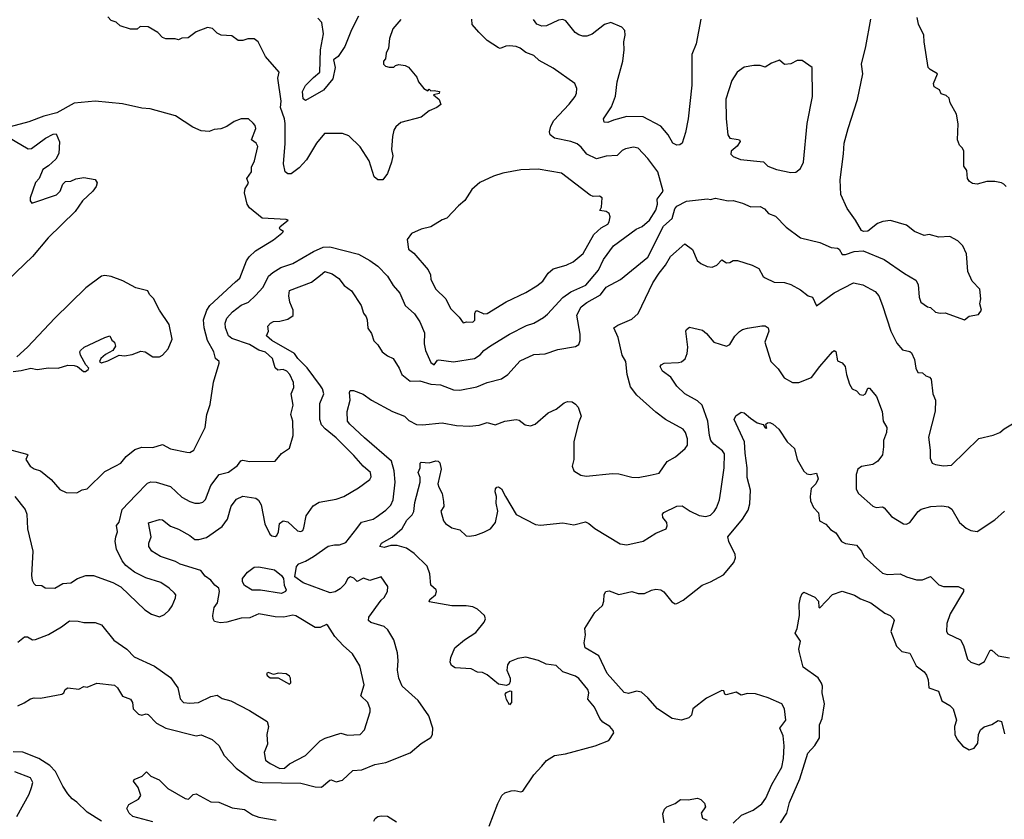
# Model space of a CAD drawing. Extents: x 1771496 to 1971148, y 471553 to 643630.
# Tile 138 of 256: x 1885736 to 1891863, y 539608 to 544582. Entities that reach past the tile are written whole.
import ezdxf

# ---------------------------------------------------------------- set-up
doc = ezdxf.new("R2010")
doc.units = 0

msp = doc.modelspace()

# ---------------------------------------------------------------- linework, layer by layer
at = {"layer": '0CON10XD'}
for points in [[(1885705.3, 541615.3), (1885769.4, 541535), (1885779.4, 541505), (1885784.6, 541414.6), (1885818.5, 541275), (1885808.9, 541125), (1885812.5, 541095), (1885823.6, 541073.6), (1885835, 541064.3), (1885872.5, 541062.5), (1885895, 541048), (1885955, 541046), (1886005, 541074.4), (1886055, 541079.2), (1886095, 541105.7), (1886146.4, 541123.6), (1886195, 541124.3), (1886315, 541080.6), (1886364.5, 541054.5), (1886515, 540910), (1886555, 540884.2), (1886605, 540866.2), (1886637.9, 540882.1), (1886665, 540908.8), (1886685, 540936.2), (1886706.2, 540985), (1886706.7, 541003.3), (1886698.8, 541015), (1886666.2, 541046.2), (1886615, 541081.1), (1886520.2, 541110.2), (1886450.8, 541145), (1886397.2, 541187.2), (1886373.1, 541215), (1886337.4, 541287.4), (1886330.5, 541335), (1886333.3, 541365), (1886344.5, 541395), (1886338.2, 541435), (1886353.8, 541456.2), (1886372.5, 541535), (1886458.1, 541625), (1886530.4, 541699.6), (1886552.5, 541707.5), (1886584.4, 541705.6), (1886675, 541678.6), (1886745, 541611.4), (1886793.7, 541583.7), (1886825, 541574.4), (1886855.5, 541574.5), (1886875, 541581.4), (1886892.7, 541597.3), (1886926.2, 541683.8), (1886977.8, 541752.2), (1887035, 541766.7), (1887091.7, 541808.3), (1887111.7, 541838.3), (1887125, 541842), (1887165, 541833.1), (1887325, 541836.2), (1887365, 541883.3), (1887415, 541917.5), (1887438.6, 541995), (1887436.4, 542085), (1887422.5, 542125), (1887438.2, 542185), (1887425.6, 542255), (1887441.5, 542295), (1887440.4, 542325), (1887416.1, 542375), (1887397.5, 542395), (1887375, 542405.8), (1887342, 542402), (1887326, 542416), (1887308.6, 542475), (1887265, 542514.8), (1887225, 542526.3), (1887165, 542560.8), (1887055, 542599), (1887035, 542614.6), (1887015.9, 542665), (1887015.3, 542695), (1887025.3, 542724.7), (1887059.2, 542765), (1887114.8, 542805.2), (1887158.9, 542825), (1887204.2, 542865.8), (1887251.8, 542918.2), (1887283.6, 542986.4), (1887310.3, 543009.7), (1887359.9, 543040.1), (1887435, 543064.6), (1887565, 543141.1), (1887625, 543167.5), (1887665, 543168.9), (1887845, 543122.5), (1887915, 543084.4), (1887965, 543048.1), (1888025, 542986.7), (1888059.4, 542929.4), (1888100.7, 542880.7), (1888134.7, 542804.7), (1888192, 542752), (1888226.7, 542703.3), (1888255.6, 542635), (1888252.5, 542565), (1888261.9, 542525), (1888295, 542450), (1888315, 542436), (1888335, 542463.3), (1888344.2, 542465.8), (1888435, 542454.4), (1888566.2, 542475), (1888602, 542498), (1888625, 542524.4), (1888665, 542553.5), (1888785, 542625.6), (1888890.5, 542679.5), (1888935, 542694.4), (1888995, 542729.5), (1889020.5, 542749.5), (1889115, 542854), (1889165, 542889.6), (1889259.6, 542930.4), (1889336.9, 543023.1), (1889369.6, 543090.4), (1889430.8, 543175), (1889571.7, 543278.3), (1889608.6, 543295), (1889655, 543334), (1889695, 543396.7), (1889705.5, 543435), (1889702.5, 543465), (1889740.5, 543515), (1889706.9, 543635), (1889645, 543719.2), (1889585, 543782), (1889555, 543788.6), (1889505, 543779.4), (1889485, 543768.6), (1889455, 543736.9), (1889385, 543732.9), (1889325, 543715.6), (1889265, 543745.6), (1889229.6, 543789.6), (1889205, 543809.6), (1889166.4, 543823.6), (1889065, 543844.4), (1889037.1, 543865), (1889033.3, 543885), (1889040.2, 543919.8), (1889060, 543955), (1889155, 544056.9), (1889191.9, 544105), (1889201.4, 544125), (1889202.5, 544155), (1889191.2, 544185), (1889055, 544281.2), (1888969.4, 544329.4), (1888935, 544359.2), (1888885, 544379.2), (1888851.2, 544405), (1888825, 544415.6), (1888785, 544420), (1888762.1, 544417.9), (1888725, 544403.8), (1888715, 544406.7), (1888645, 544452.5), (1888592.5, 544505), (1888551.7, 544551.7), (1888550, 544585)], [(1885725, 540709.2), (1885765, 540743.3), (1885785, 540742), (1885815, 540724), (1885835, 540725.6), (1885915, 540757.7), (1885995, 540804.2), (1886045, 540842), (1886100.5, 540839.5), (1886135, 540832.5), (1886205, 540831.4), (1886245, 540818), (1886321.1, 540721.1), (1886402, 540665), (1886447.8, 540617.8), (1886575, 540560.8), (1886675, 540488.8), (1886720.6, 540425), (1886735, 540357.5), (1886755, 540334), (1886795, 540329.4), (1886847.5, 540335), (1886925, 540370.5), (1886965, 540380.8), (1886995, 540358.8), (1887050, 540345), (1887165, 540284.2), (1887275, 540216), (1887283.1, 540185), (1887274.5, 540135), (1887277.1, 540075), (1887257, 540023), (1887266.3, 539976.3), (1887295.4, 539955.4), (1887354.2, 539924.2), (1887383.5, 539926.5), (1887415, 539952.9), (1887515.4, 540004.6), (1887605.8, 540095), (1887636.7, 540113.3), (1887735, 540143.1), (1887775, 540130), (1887855, 540135.3), (1887881.8, 540165), (1887916.1, 540276.1), (1887916.2, 540295), (1887903.3, 540335), (1887858, 540375), (1887880.4, 540445), (1887852.7, 540562.7), (1887807.4, 540637.4), (1887748.3, 540688.3), (1887696.2, 540745), (1887653, 540813), (1887645, 540820), (1887605, 540800), (1887575, 540800.8), (1887455, 540873.2), (1887435, 540877.3), (1887380, 540865), (1887325, 540866.2), (1887225, 540886.5), (1887168.5, 540861.5), (1887115, 540858.9), (1887025.5, 540834.5), (1886985, 540829.4), (1886949.1, 540839.1), (1886939.2, 540855), (1886938.6, 540875), (1886946.9, 540925), (1886965.8, 540955), (1886978.9, 541025), (1886974.2, 541045), (1886949.2, 541065), (1886925.9, 541095.9), (1886890.3, 541120.3), (1886863.1, 541155), (1886735, 541194.6), (1886705, 541210.8), (1886612.6, 541242.6), (1886557.1, 541275), (1886538.5, 541305), (1886538.5, 541325), (1886553.3, 541365), (1886537, 541453), (1886605, 541472.7), (1886625, 541470.8), (1886675, 541431.1), (1886725, 541411.9), (1886794, 541374), (1886825, 541347.5), (1886851.2, 541348.8), (1886898.7, 541361.3), (1886995, 541428.5), (1887028.5, 541475), (1887051.2, 541555), (1887085, 541598.9), (1887125, 541617.5), (1887205, 541605.8), (1887222.4, 541592.4), (1887238.1, 541565), (1887261.5, 541445), (1887292.4, 541382.4), (1887305, 541370.8), (1887325, 541367.1), (1887336.2, 541373.8), (1887346.2, 541395), (1887352.4, 541447.6), (1887375, 541463.8), (1887405, 541458), (1887465, 541402.9), (1887485, 541397.1), (1887497.5, 541405), (1887505, 541420), (1887518.6, 541495), (1887563, 541557), (1887600.4, 541579.6), (1887705, 541600), (1887754, 541616), (1887845, 541670.6), (1887915, 541721.2), (1887922.7, 541737.3), (1887918.6, 541765), (1887874.3, 541805), (1887815, 541871.8), (1887705, 541980), (1887635.9, 542035.9), (1887615, 542062.5), (1887604.6, 542095.4), (1887604.6, 542195), (1887628.2, 542255), (1887620.9, 542285), (1887608.5, 542305), (1887525, 542415.4), (1887466.2, 542475), (1887445.8, 542505.8), (1887305, 542585.5), (1887271.4, 542615), (1887283.1, 542645), (1887280.8, 542675), (1887296, 542695), (1887315, 542705.6), (1887355, 542707.1), (1887405, 542718.2), (1887438, 542742), (1887438.5, 542775), (1887417.7, 542825), (1887410.9, 542865), (1887415, 542898), (1887550.9, 542949.1), (1887606.8, 542993.2), (1887635, 543015.6), (1887680.3, 543000.3), (1887722.4, 542972.4), (1887755, 542928.9), (1887800, 542895), (1887860, 542805), (1887876.1, 542756.1), (1887892.7, 542732.7), (1887899.2, 542715), (1887902.2, 542662.2), (1887925, 542630), (1887940, 542585), (1887965, 542560), (1887991.4, 542515), (1888025, 542490), (1888060.6, 542475), (1888096.9, 542415), (1888113.4, 542375), (1888165, 542334.3), (1888225, 542334.6), (1888294.8, 542314.8), (1888355, 542309.8), (1888435, 542278.9), (1888475, 542277.5), (1888581.5, 542298.5), (1888645, 542325.4), (1888735, 542346.9), (1888774.2, 542375), (1888850.5, 542459.5), (1888935, 542500), (1889005.6, 542504.4), (1889085, 542531.4), (1889195, 542550), (1889215, 542562), (1889223.8, 542586.2), (1889224.6, 542625), (1889202.2, 542745), (1889230.7, 542795), (1889265, 542822.8), (1889350.3, 542869.7), (1889385, 542918.2), (1889475, 542966.5), (1889644.4, 543105), (1889742.8, 543297.2), (1889796.8, 543345), (1889813.3, 543405), (1889825, 543423.1), (1889885, 543452.9), (1890017, 543467), (1890035, 543464.2), (1890065, 543472), (1890145, 543455.8), (1890175, 543456.9), (1890235, 543440.8), (1890285, 543417.5), (1890345, 543419.4), (1890370.8, 543405), (1890395, 543377.5), (1890440.3, 543360.3), (1890505, 543292), (1890595, 543226), (1890715, 543195.8), (1890785, 543164.2), (1890825, 543160.8), (1890835.5, 543155.5), (1890855, 543120.8), (1890875, 543120.6), (1890929.2, 543140.8), (1890985, 543144.5), (1891115, 543090.3), (1891242.5, 543002.5), (1891312, 542962), (1891327.1, 542935), (1891334.4, 542855), (1891344, 542825), (1891385, 542796), (1891405, 542791.2), (1891435, 542762), (1891463.9, 542756.1), (1891495, 542759.2), (1891615, 542714), (1891645, 542738), (1891702.3, 542747.7), (1891721.2, 542775), (1891712, 542815), (1891718, 542845), (1891711.2, 542905), (1891663.8, 542955), (1891636.2, 543015), (1891628.8, 543125), (1891606.2, 543175), (1891575, 543206.2), (1891525, 543233.3), (1891455, 543228.8), (1891395, 543246.2), (1891365, 543240), (1891305, 543264.2), (1891255, 543304), (1891155, 543333.3), (1891106.7, 543326.7), (1891075, 543313.3), (1891015, 543266.7), (1890986.1, 543263.9), (1890975, 543270), (1890938, 543335), (1890885, 543406.7), (1890846.9, 543495), (1890842.2, 543585), (1890861.7, 543748.3), (1890867.5, 543815), (1890890.6, 543905), (1890950, 544085), (1890983.1, 544245), (1890974.2, 544305), (1891001.4, 544415), (1891033.1, 544585)], [(1888107.3, 544582.7), (1888058, 544525), (1888036.2, 544465), (1888030, 544405), (1888016.7, 544375), (1888011.7, 544338.3), (1888000, 544325), (1888000, 544305), (1888013, 544293), (1888035, 544287.5), (1888065, 544287.5), (1888075, 544297.5), (1888095, 544302.5), (1888135, 544297.5), (1888155, 544287.5), (1888207.5, 544225), (1888216.7, 544195), (1888250, 544155), (1888275, 544140), (1888285, 544150), (1888295, 544140), (1888315, 544142.5), (1888347.5, 544135), (1888347, 544123), (1888310, 544115), (1888346.1, 544086.1), (1888356.7, 544055), (1888332.5, 544035), (1888285, 544016), (1888235, 543976.7), (1888107.9, 543942.1), (1888075.8, 543915), (1888064.3, 543895), (1888055.8, 543855), (1888048.8, 543775), (1888058.6, 543735), (1888050, 543695), (1888025.5, 543624.5), (1887995, 543586.2), (1887965, 543586.9), (1887941.5, 543605), (1887910, 543705), (1887855, 543791.9), (1887785, 543860.5), (1887745, 543874.6), (1887632, 543875), (1887581.9, 543815), (1887519.8, 543710.2), (1887475, 543661.4), (1887425, 543624.3), (1887405, 543624), (1887388.8, 543635), (1887378.2, 543685), (1887388.7, 543811.3), (1887387.4, 543937.4), (1887384.5, 543965), (1887358.2, 544035), (1887362.1, 544075), (1887342.1, 544217.9), (1887350, 544255), (1887265, 544352.5), (1887220, 544445), (1887195, 544463.8), (1887155, 544463.3), (1887125, 544452.5), (1887095, 544452.5), (1887055, 544482.5), (1886990, 544485), (1886965, 544497.5), (1886935, 544527.5), (1886905, 544533.3), (1886835, 544507.5), (1886785, 544470), (1886745, 544467.5), (1886725, 544457.5), (1886703, 544463), (1886645, 544462.5), (1886625, 544472.5), (1886595, 544502.5), (1886535, 544537.5), (1886485, 544540), (1886467, 544523), (1886425, 544522.5), (1886360, 544545), (1886336.1, 544566.1), (1886305, 544577.5), (1886285, 544600)], [(1887844.4, 544605), (1887800.2, 544519.8), (1887758.6, 544415), (1887716.8, 544353.2), (1887688.3, 544331.7), (1887699.2, 544285), (1887683.8, 544215), (1887626.3, 544143.7), (1887515, 544080), (1887500.8, 544090.8), (1887495, 544136.2), (1887515, 544171.9), (1887565, 544222.2), (1887603.8, 544256.2), (1887607.1, 544395), (1887625.6, 544495), (1887615.4, 544565.4), (1887591.3, 544591.3)], [(1889878.9, 543881.1), (1889858.2, 543815), (1889845, 543804.2), (1889825, 543802.5), (1889800, 543815), (1889770.8, 543865), (1889725, 543920), (1889615, 543978.5), (1889515, 543979.5), (1889431.8, 543958.2), (1889395, 543942.5), (1889373.3, 543945), (1889368.8, 543965), (1889419.1, 544040.9), (1889443.9, 544106.1), (1889453.8, 544195), (1889489.6, 544325), (1889498.1, 544395), (1889496.5, 544445), (1889504.3, 544485), (1889502, 544515), (1889483.3, 544535), (1889414.3, 544565.7), (1889375, 544551.4), (1889298.1, 544491.9), (1889265, 544480), (1889240.6, 544480.6), (1889215, 544487.5), (1889192.4, 544502.4), (1889135, 544575.8), (1889115, 544583.1), (1889088.8, 544578.8), (1889015, 544543.6), (1888985, 544542.7), (1888954.3, 544555), (1888933.6, 544583.6)], [(1889974.7, 544585.3), (1889945, 544432.5), (1889918, 544365), (1889918, 544175), (1889895.5, 543965), (1889878.9, 543881.1)], [(1891874.2, 543544.2), (1891859.4, 543559.4), (1891845, 543568), (1891805, 543576), (1891755, 543575.8), (1891695, 543560), (1891665, 543563.1), (1891646, 543575), (1891634.2, 543595), (1891630, 543645), (1891610.7, 543670.7), (1891611.2, 543765), (1891603.6, 543783.6), (1891585, 543802.5), (1891572, 543835), (1891576, 543935), (1891566, 543995), (1891526.2, 544065), (1891521.2, 544095), (1891501.2, 544111.2), (1891471.2, 544121.2), (1891460, 544145), (1891427.5, 544165), (1891422.5, 544185), (1891447.5, 544245), (1891401.7, 544271.7), (1891390, 544285), (1891364, 544445), (1891363.3, 544485), (1891330, 544555), (1891321.2, 544595)], [(1890535, 543632), (1890565, 543633.8), (1890595, 543656.7), (1890614.2, 543695), (1890636.4, 543936.4), (1890669.2, 544105), (1890666.7, 544285), (1890605, 544327.5), (1890575, 544327.5), (1890535, 544307.5), (1890495, 544302.5), (1890465, 544330), (1890415, 544312.5), (1890375, 544287.5), (1890345, 544297.5), (1890305, 544297.5), (1890243.6, 544286.4), (1890200, 544255), (1890168, 544205), (1890131.3, 544088.7), (1890132.1, 543965), (1890142.7, 543865), (1890154.7, 543844.7), (1890207.9, 543837.9), (1890216.2, 543835), (1890220, 543825), (1890200, 543795), (1890162.5, 543765), (1890161.2, 543745), (1890175, 543731.2), (1890222.4, 543712.4), (1890365, 543697.1), (1890391.3, 543671.3), (1890445, 543650), (1890535, 543632)], [(1885625, 541920.5), (1885780, 541880), (1885785.8, 541875), (1885774, 541845), (1885800, 541805), (1885825, 541788.5), (1885865, 541775.7), (1885931.7, 541721.7), (1885985, 541658.8), (1886025, 541641.2), (1886091.7, 541638.3), (1886123.6, 541656.4), (1886155, 541663.3), (1886265, 541771.2), (1886335, 541805.8), (1886365, 541824), (1886399.2, 541865), (1886451.8, 541908.2), (1886495, 541922.2), (1886565, 541921.1), (1886625, 541940), (1886675, 541913.1), (1886775, 541890.8), (1886795, 541889.2), (1886820, 541905), (1886890, 542045), (1886899.4, 542125), (1886920.9, 542189.1), (1886942.1, 542327.9), (1886976.7, 542445), (1886976.2, 542456.2), (1886953.8, 542475), (1886944, 542515), (1886905, 542586.7), (1886883.8, 542665), (1886880.6, 542715), (1886900.4, 542775), (1886919.5, 542805), (1887078.4, 542951.6), (1887105.2, 542974.8), (1887147.3, 543082.7), (1887163.5, 543106.5), (1887204.2, 543145), (1887315, 543212.5), (1887367.5, 543255), (1887377.5, 543265), (1887356.7, 543276.7), (1887352.5, 543285), (1887356.7, 543295), (1887407.5, 543335), (1887395, 543340), (1887245, 543347.5), (1887165, 543412), (1887151.4, 543435), (1887135.7, 543505), (1887138.6, 543531.4), (1887159.2, 543565), (1887149.2, 543595), (1887179.2, 543635), (1887179.2, 543665), (1887196.7, 543705), (1887216.8, 543793.2), (1887208, 543815), (1887178.8, 543835), (1887205.7, 543905), (1887201.2, 543925), (1887189.5, 543939.5), (1887160, 543965), (1887115, 543966.2), (1887070.5, 543949.5), (1887025, 543918.8), (1886987.7, 543902.3), (1886945, 543900), (1886913.9, 543886.1), (1886865, 543890), (1886813.2, 543913.2), (1886705, 543984), (1886547.6, 544027.6), (1886495, 544031.4), (1886375, 544058.6), (1886205, 544075.6), (1886075, 544063.1), (1885967.6, 544002.4), (1885885, 543982.9), (1885793.4, 543946.6), (1885645, 543907.5)], [(1885626.7, 543875), (1885787.9, 543777.9), (1885809.1, 543780.9), (1885896.7, 543845), (1885945, 543870), (1885961.7, 543871.7), (1885983, 543823), (1885979.3, 543750.7), (1885960, 543715), (1885915, 543672.5), (1885880.7, 543649.3), (1885857.5, 543595), (1885835, 543570), (1885800, 543475), (1885800, 543455), (1885811.7, 543441.7), (1885965, 543492.5), (1885987.5, 543515), (1886005, 543560), (1886020, 543575), (1886055, 543577.5), (1886085, 543592.5), (1886135, 543600), (1886205, 543587.5), (1886218.3, 543568.3), (1886212, 543545), (1886190, 543515), (1886127.5, 543455), (1886081.1, 543388.9), (1885912.2, 543225), (1885815, 543110), (1885608.5, 542911.5)], [(1888495, 542696), (1888517.5, 542702.5), (1888555, 542700.6), (1888567.5, 542712.5), (1888568.6, 542755), (1888575, 542770), (1888585, 542770.8), (1888625, 542752.1), (1888646, 542755), (1888763.9, 542826.1), (1888885, 542884.4), (1888954.5, 542925.5), (1888992, 542955), (1889024.2, 543005), (1889055, 543031.9), (1889136, 543055), (1889179.2, 543075), (1889241.4, 543128.6), (1889308.6, 543245), (1889355, 543287.1), (1889395, 543310), (1889404.6, 543325.4), (1889410.4, 543355), (1889405, 543377.5), (1889385, 543388.9), (1889346.7, 543395), (1889356.2, 543415), (1889360, 543475), (1889345, 543483.8), (1889305, 543483.3), (1889285, 543491.2), (1889107, 543627), (1888961.7, 543651.7), (1888855, 543648), (1888743.2, 543626.8), (1888685, 543608.6), (1888600.3, 543569.7), (1888550, 543525), (1888505, 543456.7), (1888465.8, 543424.2), (1888395, 543346.7), (1888365, 543336.7), (1888295, 543293.8), (1888235, 543278.8), (1888175, 543252.5), (1888146.7, 543215), (1888156.2, 543155), (1888189.1, 543129.1), (1888277.5, 543025), (1888291.4, 542995), (1888294.4, 542965), (1888325.3, 542905.3), (1888386.9, 542845), (1888417.5, 542785), (1888471.1, 542731.1), (1888495, 542696)], [(1888365.5, 542074.5), (1888455, 542056.7), (1888535, 542053.3), (1888595, 542058.9), (1888645, 542076.7), (1888695, 542062.5), (1888753.9, 542083.9), (1888825, 542095.8), (1888845, 542090), (1888882.3, 542062.3), (1888915, 542056), (1888943.3, 542065), (1889025, 542136.2), (1889075, 542158.8), (1889125, 542198.8), (1889144.1, 542205.9), (1889175, 542203.8), (1889195, 542191.2), (1889211.2, 542171.2), (1889230, 542115), (1889213.3, 542075), (1889184.2, 541955.8), (1889184.3, 541845), (1889174.6, 541805), (1889185, 541776), (1889228.3, 541748.3), (1889261.7, 541741.7), (1889425, 541758), (1889465, 541756), (1889545.8, 541735.8), (1889585.6, 541734.4), (1889658.8, 541748.8), (1889715, 541760), (1889765.6, 541834.4), (1889816.8, 541863.2), (1889876.2, 541915), (1889892, 541935), (1889891.9, 541975), (1889878.9, 542015), (1889865, 542035.7), (1889755, 542094.3), (1889695, 542140), (1889576, 542246), (1889537.9, 542297.9), (1889516.4, 542375), (1889507.7, 542455), (1889484.7, 542494.7), (1889459.5, 542605), (1889434.2, 542665), (1889457.3, 542682.7), (1889545, 542719.2), (1889585.4, 542754.6), (1889675.5, 542945), (1889715, 543004.4), (1889755.5, 543055), (1889785, 543108.1), (1889875, 543186.9), (1889922.8, 543152.8), (1889952.9, 543085), (1889975, 543064.4), (1890015, 543047.1), (1890045, 543041.9), (1890074.7, 543055.3), (1890105, 543088.8), (1890135, 543068.8), (1890155, 543071.2), (1890176.2, 543083.8), (1890203.9, 543083.9), (1890295, 543054.3), (1890335, 543033.8), (1890363.3, 542985), (1890375, 542976.7), (1890430.3, 542950.3), (1890495, 542947.1), (1890535, 542934.2), (1890595, 542902), (1890643.3, 542865), (1890670, 542855), (1890695, 542802.5), (1890805, 542882.9), (1890925, 542944.6), (1890983.6, 542933.6), (1891060.5, 542890.5), (1891083.5, 542865), (1891104.4, 542804.4), (1891157.1, 542645), (1891195, 542570), (1891229.3, 542529.3), (1891275, 542517.5), (1891285, 542509.2), (1891305, 542468.8), (1891312.5, 542415), (1891325, 542388), (1891355, 542385.7), (1891375, 542367.5), (1891398.3, 542358.3), (1891408.6, 542345), (1891419.2, 542255), (1891435.6, 542215), (1891433.2, 542146.8), (1891391.4, 541985), (1891402.5, 541905), (1891402.5, 541855), (1891415, 541823.8), (1891434.4, 541814.4), (1891485, 541807.1), (1891535, 541810), (1891704.2, 541975.8), (1891795, 541998), (1891835.5, 542014.5), (1891862.4, 542037.6), (1891945, 542086.2)], [(1886145, 542393.3), (1886162.5, 542405), (1886165.8, 542415), (1886148, 542435), (1886114.4, 542495), (1886110, 542515), (1886114.3, 542525), (1886136.2, 542545), (1886265, 542605.7), (1886296.2, 542615), (1886308.3, 542588.3), (1886325, 542576.7), (1886331.7, 542551.7), (1886315, 542524.2), (1886270, 542500), (1886240, 542475), (1886232.5, 542455), (1886245, 542446.9), (1886285, 542459.5), (1886355, 542494.3), (1886388.1, 542491.9), (1886435, 542498.8), (1886489.3, 542520.7), (1886515.9, 542515.9), (1886564.2, 542484.2), (1886605, 542484.2), (1886625, 542496), (1886658.9, 542535), (1886684.2, 542595), (1886666.8, 542686.8), (1886606.2, 542775), (1886568.3, 542848.3), (1886542.7, 542872.7), (1886533.3, 542895), (1886457.5, 542915), (1886377.6, 542957.6), (1886304.4, 542984.4), (1886265, 542990.6), (1886245, 542987.5), (1886147.8, 542915), (1885955, 542725.4), (1885785, 542545.6), (1885717.1, 542485)], [(1888053.8, 541363.8), (1888115, 541416.5), (1888145, 541469.2), (1888177.9, 541502.1), (1888188.2, 541521.8), (1888195, 541577.5), (1888227.1, 541705), (1888228, 541735), (1888216, 541765), (1888227.5, 541795), (1888227.5, 541822.5), (1888235, 541830), (1888285, 541826.2), (1888325, 541838.6), (1888340, 541835), (1888350, 541825), (1888358.1, 541785), (1888338.1, 541695), (1888343.5, 541673.5), (1888365.6, 541635), (1888373.1, 541585), (1888375.6, 541554.4), (1888356.7, 541525), (1888372.2, 541465), (1888385, 541447.3), (1888425, 541421.8), (1888475, 541407.8), (1888515, 541372.1), (1888535, 541368.8), (1888575, 541374.6), (1888625, 541393.8), (1888665.5, 541415), (1888696.7, 541453.3), (1888711.1, 541525), (1888700, 541575), (1888702.1, 541615), (1888695.5, 541645), (1888696.8, 541663.2), (1888705, 541674), (1888715, 541676), (1888735, 541664.4), (1888759.1, 541615), (1888825, 541504), (1888945, 541440.6), (1888977, 541437), (1889115, 541452.9), (1889185, 541440), (1889257.6, 541457.6), (1889277.9, 541447.9), (1889315, 541416), (1889471.7, 541321.7), (1889515, 541314.4), (1889615, 541338), (1889695, 541387.5), (1889760, 541415), (1889765.8, 541434.2), (1889762.5, 541455), (1889739.2, 541485), (1889736, 541505), (1889744.5, 541515.5), (1889825, 541556.7), (1889858.7, 541558.7), (1889908.8, 541525), (1889965, 541498.6), (1890005, 541490.6), (1890035, 541500), (1890058.5, 541521.5), (1890071.5, 541545), (1890090, 541595), (1890099.1, 541649.1), (1890120, 541795), (1890121.8, 541881.8), (1890109.5, 541899.5), (1890055, 541941.1), (1890037.9, 541965), (1890027.7, 541995), (1890018.7, 542085), (1889982.3, 542185), (1889955, 542211.8), (1889874.4, 542255), (1889825, 542303.1), (1889787.4, 542357.4), (1889735.7, 542395), (1889722, 542425), (1889727.5, 542435), (1889747.5, 542445), (1889835, 542448.9), (1889855, 542454.4), (1889877.1, 542472.9), (1889889.3, 542505), (1889893.4, 542545), (1889880.9, 542645), (1889885, 542655.7), (1889905, 542668.9), (1889985, 542650.6), (1890010.7, 542630.7), (1890055, 542576), (1890135, 542550.6), (1890155, 542560.8), (1890186.8, 542613.2), (1890215, 542642.5), (1890235, 542655.4), (1890265, 542663.6), (1890355, 542678.6), (1890375, 542678), (1890393.3, 542665), (1890398, 542645), (1890372.2, 542575), (1890410.5, 542455), (1890455, 542410.9), (1890493.6, 542353.6), (1890545.8, 542325.8), (1890585, 542325.8), (1890663, 542357), (1890714.5, 542425.5), (1890795, 542516), (1890805, 542523.3), (1890815, 542517.5), (1890825, 542460), (1890855, 542447.5), (1890873.9, 542423.9), (1890880.8, 542375), (1890900, 542315), (1890915.8, 542285.8), (1890942.5, 542272.5), (1890965, 542251.2), (1890985, 542246.2), (1891000, 542255), (1891015, 542290), (1891025, 542290), (1891068.8, 542238.8), (1891102.5, 542145), (1891110, 542085), (1891131.4, 542045), (1891129.4, 542015), (1891110.6, 541965), (1891110.5, 541925), (1891104.4, 541875), (1891077.1, 541835), (1891045, 541815.5), (1890975, 541803.3), (1890951.2, 541785), (1890942.3, 541752.3), (1890942.4, 541662.4), (1890955.4, 541635.4), (1891045, 541556), (1891065, 541547.5), (1891105, 541550.8), (1891115, 541546.2), (1891160.9, 541490.9), (1891235, 541446), (1891255, 541444), (1891275, 541454), (1891326.6, 541523.4), (1891345, 541537.1), (1891405.6, 541554.4), (1891475, 541558.1), (1891515, 541550.8), (1891536.6, 541536.6), (1891585, 541453.3), (1891625, 541418.8), (1891655, 541403.8), (1891695, 541398.1), (1891805, 541470.6), (1891864.3, 541525)], [(1885695, 542394), (1885745, 542398.8), (1885805, 542413.8), (1885845, 542406.2), (1885915, 542416.2), (1885975, 542413.3), (1886035, 542432.5), (1886075, 542431.2), (1886095, 542423.8), (1886133.6, 542393.6), (1886145, 542393.3)], [(1885725, 540313.1), (1885763, 540333), (1885802.1, 540357.9), (1885825, 540364.2), (1885865, 540360.8), (1885997.5, 540385), (1886011.2, 540395), (1886019.2, 540415), (1886035.5, 540424.5), (1886103, 540417), (1886135, 540433.3), (1886155, 540428.8), (1886215, 540454), (1886325, 540441.9), (1886345, 540425.8), (1886375, 540374.6), (1886425, 540354.4), (1886438.2, 540335), (1886441.2, 540295), (1886475, 540261.8), (1886495, 540256.4), (1886523.2, 540263.2), (1886535, 540258.9), (1886586.7, 540205), (1886645, 540174.5), (1886835, 540125.8), (1886865, 540133.8), (1886933.2, 540103.2), (1886975, 540066.2), (1887008, 540005), (1887082, 539925), (1887182.2, 539852.2), (1887205, 539842.4), (1887245, 539836.8), (1887485, 539832.7), (1887575, 539809.5), (1887615, 539807.1), (1887665, 539852), (1887675, 539854), (1887705, 539840), (1887745, 539852), (1887809.2, 539910.8), (1887865, 539916), (1887945, 539947.5), (1888015, 539961.4), (1888165, 540022), (1888235, 540080), (1888295, 540116.7), (1888305.8, 540134.2), (1888307.5, 540175), (1888281.5, 540251.5), (1888215, 540345.6), (1888115.7, 540435), (1888095, 540486.2), (1888086.1, 540535), (1888091.1, 540595), (1888086.7, 540643.3), (1888063.7, 540723.7), (1888026.2, 540786.2), (1888005, 540806.7), (1887921.6, 540831.6), (1887907.1, 540845), (1887909.2, 540865), (1887985, 540970), (1888005, 540986.7), (1888024.3, 541025), (1888026.8, 541056.8), (1887986.1, 541116.1), (1887915, 541094.2), (1887875, 541108), (1887835, 541086.2), (1887815, 541108.6), (1887794.6, 541115.4), (1887778, 541105), (1887758.9, 541071.1), (1887729.4, 541040.6), (1887698.1, 541021.9), (1887667.1, 541017.1), (1887499.1, 541079.1), (1887447.5, 541115), (1887458.8, 541181.2), (1887472.2, 541197.8), (1887515, 541213.5), (1887565, 541242.1), (1887655, 541307.5), (1887694.2, 541315.8), (1887725, 541314.2), (1887765, 541329.2), (1887833.6, 541416.4), (1887863.3, 541456.7), (1887935, 541475.6), (1887955, 541486.7), (1888015, 541531.5), (1888045, 541562.5), (1888059.1, 541595), (1888072.7, 541705), (1888066.5, 541776.5), (1888050.4, 541835), (1887880.7, 541980.7), (1887790, 542065), (1887776.1, 542085), (1887772.9, 542145), (1887792.9, 542215), (1887787.8, 542262.2), (1887792.9, 542275), (1887812.5, 542275), (1887872.7, 542252.7), (1887925.6, 542215.6), (1888055, 542144.5), (1888130, 542115), (1888158, 542088), (1888205, 542063.8), (1888241.7, 542061.7), (1888365.5, 542074.5)], [(1890175, 539584.3), (1890227.2, 539632.8), (1890301.2, 539665), (1890355, 539704.3), (1890380.2, 539739.8), (1890416.2, 539825), (1890478.2, 539931.8), (1890488.8, 539985), (1890493.6, 540065), (1890486.2, 540126.2), (1890465.7, 540175), (1890503.6, 540225), (1890494.4, 540295), (1890479.2, 540325), (1890393, 540363), (1890315, 540388.2), (1890265, 540391.1), (1890225, 540378.9), (1890195, 540397.5), (1890132.5, 540382.5), (1890123.8, 540385), (1890116.9, 540406.9), (1890105, 540409.2), (1890009.4, 540360.6), (1889924.5, 540295), (1889915.7, 540255), (1889900.2, 540239.8), (1889855, 540224.4), (1889795.5, 540235.5), (1889705, 540294.4), (1889645, 540362.7), (1889605, 540397.9), (1889575, 540405.6), (1889525, 540391.1), (1889496.6, 540396.6), (1889391.1, 540515), (1889339.5, 540625), (1889254.7, 540675), (1889248, 540705), (1889257.9, 540755), (1889253.1, 540795), (1889315, 540893.1), (1889362.5, 540937.5), (1889372, 540965), (1889373.4, 541006.6), (1889383.8, 541025), (1889405, 541029.2), (1889465, 541006.7), (1889545, 541024.4), (1889585, 541012.9), (1889625, 541011.4), (1889667.1, 541032.9), (1889695, 541040), (1889725, 541034.3), (1889745, 541022), (1889795, 540960.8), (1889815, 540947.5), (1889825, 540949.2), (1889865, 540971.4), (1889982.5, 541065), (1890035.5, 541084.5), (1890115, 541129.5), (1890179.6, 541205), (1890190.9, 541235), (1890188.6, 541255), (1890149.2, 541335), (1890143.1, 541365), (1890235, 541475.8), (1890268.8, 541531.2), (1890279.5, 541570.5), (1890283.8, 541655), (1890262.7, 541735), (1890263.1, 541795), (1890250, 541885), (1890247.5, 541955), (1890181.9, 542095), (1890191.7, 542118.3), (1890225, 542140), (1890245, 542135.8), (1890283.8, 542103.8)], [(1890283.8, 542103.8), (1890325, 542073.8), (1890363, 542063), (1890375, 542042.5), (1890385, 542040), (1890380, 542065), (1890390, 542075), (1890405, 542076.2), (1890425, 542066), (1890460, 542035), (1890512.5, 541955), (1890556.7, 541915), (1890573.3, 541845), (1890615, 541772.5), (1890635, 541757.5), (1890655, 541753.3), (1890695, 541760), (1890704.4, 541725), (1890690.5, 541695), (1890662.2, 541665), (1890654.1, 541615), (1890657.9, 541587.9), (1890675, 541548), (1890707.1, 541515), (1890714.2, 541464.2), (1890753, 541443), (1890781.2, 541411.2), (1890815, 541390), (1890849.2, 541335), (1890875, 541322.5), (1890942.7, 541312.7), (1890975, 541276), (1890991.1, 541241.1), (1891105, 541138.6), (1891135, 541131.4), (1891215.5, 541135.5), (1891255, 541115.8), (1891317.3, 541097.3), (1891355, 541098), (1891405, 541118.8), (1891455, 541066), (1891485.6, 541055.6), (1891575.8, 541055.8), (1891610, 541040), (1891610, 541025), (1891526.7, 540885), (1891505.7, 540825), (1891503.3, 540775), (1891512.3, 540762.3), (1891591.2, 540725), (1891609.7, 540689.7), (1891634.5, 540604.5), (1891655, 540584.2), (1891705, 540568), (1891740.3, 540589.7), (1891775, 540658.8), (1891785, 540660), (1891825, 540623.8), (1891895, 540612.5)], [(1888657.8, 539565), (1888710.4, 539705), (1888735.7, 539755), (1888755, 539771.4), (1888794.5, 539785.5), (1888817, 539787), (1888855, 539777.5), (1888867.5, 539782.5), (1888935.7, 539884.3), (1888985, 539938.8), (1889015, 539974), (1889065, 540004.2), (1889132.5, 540015), (1889316.3, 540063.7), (1889401.2, 540098.8), (1889433.8, 540145), (1889429.7, 540159.7), (1889407.5, 540185), (1889365, 540211.1), (1889345.3, 540235.3), (1889312.3, 540305), (1889270.8, 540355), (1889277.5, 540395), (1889271.2, 540415), (1889215, 540484.3), (1889195, 540498.5), (1889115, 540525.8), (1889075, 540563.5), (1889013, 540573), (1888965, 540595.6), (1888885, 540616.5), (1888835, 540607.3), (1888785, 540586.5), (1888770.8, 540569.2), (1888767.9, 540535), (1888787.8, 540485), (1888788.9, 540465), (1888781.7, 540448.3), (1888765, 540440.4), (1888715, 540447.3), (1888645, 540505.6), (1888615, 540520.6), (1888585, 540522.3), (1888545, 540542.7), (1888445, 540550.6), (1888423.6, 540563.6), (1888414.2, 540585), (1888418.1, 540615), (1888444.2, 540675), (1888504.2, 540725), (1888575, 540769.1), (1888625.5, 540835), (1888633.6, 540855), (1888627.9, 540875), (1888585, 540915.3), (1888555, 540930), (1888515, 540935.8), (1888425, 540935.4), (1888285, 540961.2), (1888288, 540975), (1888324.2, 541005), (1888330, 541025), (1888326.7, 541035), (1888294.2, 541064.2), (1888289.1, 541135), (1888271.6, 541181.6), (1888190.5, 541260.5), (1888143.8, 541293.8), (1888085, 541312), (1888045, 541310.3), (1888005, 541298.4), (1887977.5, 541305), (1887988.1, 541325), (1888053.8, 541363.8)], [(1887365, 541012.8), (1887235, 541033.4), (1887182.8, 541032.8), (1887135, 541063.1), (1887123.1, 541085), (1887123.1, 541105), (1887154.4, 541145.6), (1887195, 541177.1), (1887225, 541177.3), (1887320.6, 541160.6), (1887366, 541125), (1887378, 541105), (1887382.5, 541065), (1887394.4, 541035), (1887390, 541025), (1887365, 541012.8)], [(1890470.5, 539585), (1890510.8, 539645), (1890527.3, 539712.7), (1890590.7, 539859.3), (1890641.2, 540018.8), (1890685, 540065.7), (1890712.7, 540115), (1890713.3, 540195), (1890730.5, 540235), (1890744.5, 540325), (1890728.8, 540395), (1890732.5, 540435), (1890726.7, 540455), (1890705, 540487.5), (1890611.2, 540555), (1890587.8, 540645), (1890585.6, 540665), (1890594.6, 540715), (1890560.9, 540765), (1890574.7, 540795.3), (1890588.7, 540875), (1890586.2, 540945), (1890595, 540986.7), (1890605, 541012.5), (1890615, 541020), (1890685, 540988.8), (1890706.7, 540965), (1890708.3, 540928.3), (1890715, 540922.5), (1890794.6, 541005.4), (1890853.4, 541026.6), (1890931.8, 541001.8), (1890968.9, 540978.9), (1891032, 540955), (1891119.1, 540889.1), (1891153.8, 540875), (1891173.8, 540855), (1891178, 540845), (1891158, 540775), (1891192.5, 540685), (1891225, 540652), (1891275, 540642), (1891315, 540562), (1891365, 540524.2), (1891378.9, 540505), (1891390, 540475), (1891394.4, 540424.4), (1891454.2, 540405), (1891475, 540344), (1891524.5, 540314.5), (1891544.4, 540294.4), (1891565.7, 540225), (1891553.6, 540185), (1891556.1, 540135), (1891569.6, 540105), (1891605, 540061.9), (1891645, 540040.6), (1891675, 540050), (1891699.2, 540080.8), (1891702.1, 540135), (1891716, 540164), (1891737.4, 540182.6), (1891785, 540196.9), (1891825, 540222.9), (1891846, 540215), (1891865, 540140)], [(1887415, 540447.5), (1887423, 540457), (1887421.2, 540485), (1887415, 540497.5), (1887395, 540512.5), (1887347, 540517), (1887315, 540507.5), (1887285, 540520), (1887272.5, 540515), (1887275, 540502.5), (1887295, 540487.5), (1887345, 540487.5), (1887415, 540447.5)], [(1888785, 540320), (1888765, 540352.5), (1888757.5, 540385), (1888765, 540395.7), (1888787.3, 540407.3), (1888796, 540405), (1888795.8, 540335), (1888785, 540320)], [(1886245, 539595.4), (1886155, 539651.6), (1886091.1, 539715), (1886062, 539735), (1886036.3, 539766.3), (1886004.5, 539814.5), (1885958.2, 539905), (1885922.3, 539942.3), (1885855.7, 539985.7), (1885755, 540025.4), (1885695, 540026.7)], [(1885718.6, 539625), (1885795, 539763.8), (1885809.4, 539805), (1885816.7, 539836.7), (1885802, 539865), (1885705, 539903.8)], [(1886565, 539591.2), (1886438.8, 539625), (1886416, 539645), (1886402.5, 539675), (1886415, 539700), (1886475, 539733.8), (1886490, 539755), (1886473.8, 539805), (1886443.3, 539845), (1886447.5, 539855), (1886497.5, 539875), (1886525, 539902.5), (1886552.5, 539875), (1886603, 539853), (1886658.3, 539798.3), (1886765, 539736.7), (1886786.5, 539733.5), (1886815, 539761.2), (1886835, 539766.2), (1886925, 539716), (1886975, 539714), (1887058.7, 539678.7), (1887135, 539668), (1887185, 539636.2), (1887225, 539620.5), (1887332.1, 539602.1)], [(1889746.2, 539585), (1889738.3, 539641.7), (1889749.5, 539670.5), (1889763.3, 539685), (1889815, 539706.2), (1889848.3, 539731.7), (1889895, 539728.6), (1889955, 539740), (1889975, 539731.4), (1889996.9, 539706.9), (1890003.8, 539685), (1889977.5, 539645), (1889986, 539615), (1890015, 539601.4)], [(1887939.5, 539595), (1887947.4, 539612.6), (1887965, 539625.8), (1887985, 539630), (1888025, 539627.1), (1888080.8, 539590.8)]]:
    msp.add_lwpolyline(points, dxfattribs=at)

doc.saveas('drawing.dxf')
